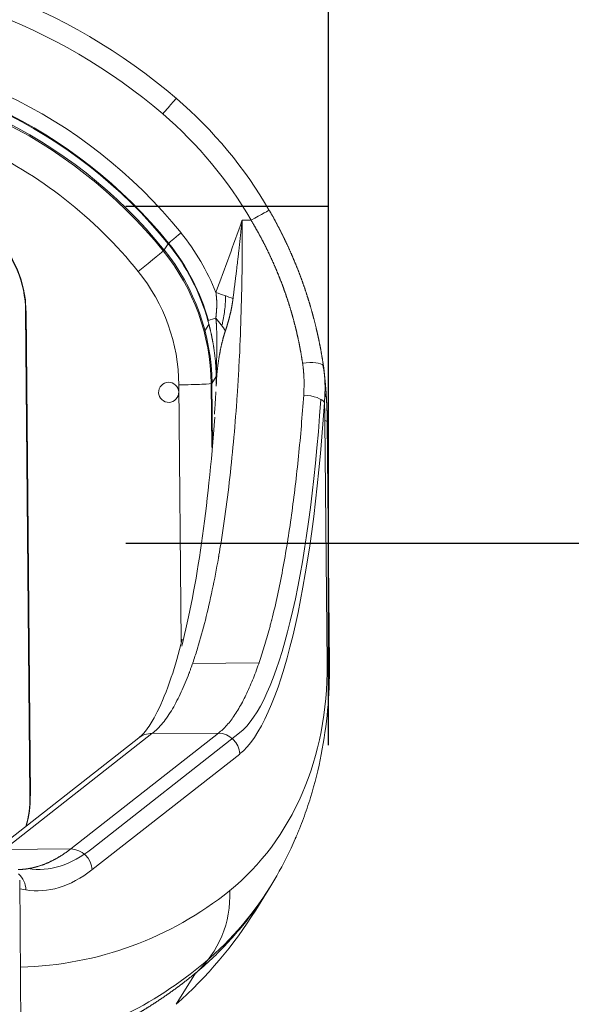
# Model space of a CAD drawing. Header units: millimetres. Extents: x -46 to 5160, y -5105 to -1541.
# Tile 85 of 104: x 4739.48 to 4747.66, y -4980.61 to -4966. Entities that reach past the tile are written whole.
import ezdxf

# ---------------------------------------------------------------- set-up
doc = ezdxf.new("R2010")
doc.units = ezdxf.units.MM
doc.header["$LTSCALE"] = 0.3175
doc.layers.add('1轮廓实线层', color=7, linetype='Continuous', lineweight=18)

# ---------------------------------------------------------------- blocks, each defined once
blk = doc.blocks.new('标尺')
for p, q in [((42316.542, -36080.682), (42316.542, -35867.682)), ((42313.542, -36072.682), (42316.542, -36072.682)), ((42313.542, -36077.682), (42581.542, -36077.682))]:
    blk.add_line(p, q)
blk = doc.blocks.new('MR10C-1488')
at = {"layer": '1轮廓实线层'}
for p, q in [((7782.304, -4868.024), (7782.438, -4868.023)), ((7781.15, -4868.464), (7781.208, -4868.371)), ((7779.102, -4869.367), (7779.096, -4869.376)), ((7779.166, -4876.562), (7779.102, -4869.367)), ((7779.096, -4869.376), (7779.16, -4876.57)), ((7781.754, -4869.662), (7781.812, -4869.568)), ((7781.921, -4870.343), (7781.858, -4870.444)), ((7781.401, -4874.283), (7781.367, -4870.465)), ((7781.847, -4870.447), (7781.855, -4871.394)), ((7781.858, -4870.444), (7781.866, -4871.363)), ((7783.549, -4870.589), (7783.528, -4870.677)), ((7783.565, -4874.609), (7783.533, -4870.996)), ((7783.599, -4874.62), (7783.566, -4871.008)), ((7782.555, -4874.59), (7781.571, -4874.598)), ((7780.969, -4875.64), (7778.78, -4877.359)), ((7779.765, -4877.351), (7781.954, -4875.632)), ((7782.267, -4875.63), (7780.077, -4877.35)), ((7780.969, -4875.64), (7781.954, -4875.632)), ((7780.773, -4875.704), (7778.583, -4877.423)), ((7782.269, -4875.943), (7780.079, -4877.662)), ((7779.16, -4876.57), (7779.166, -4876.562)), ((7778.78, -4877.359), (7779.765, -4877.351)), ((7779.092, -4887.247), (7779.008, -4877.814)), ((7779.099, -4877.958), (7779.01, -4877.943)), ((7782.506, -4878.259), (7782.707, -4877.938)), ((7781.327, -4879.657), (7781.615, -4879.193))]:
    blk.add_line(p, q, dxfattribs=at)
for centre, major_axis, ratio, start_param, end_param in [((7775.602, -4872.885), (7.468, -4.655), 0.999045, 1.418675, 2.136603), ((7775.61, -4872.873), (-7.197, 4.485), 0.999045, 4.560268, 5.278196), ((7775.61, -4872.873), (6.314, -3.935), 0.999045, 1.235381, 2.136603), ((7775.604, -4872.882), (-6.11, 3.808), 0.999045, 4.376974, 5.278196), ((7775.61, -4872.873), (-6.11, 3.808), 0.999045, 4.376613, 5.278793), ((7775.535, -4872.993), (6.11, -3.808), 0.999045, 1.236103, 2.135409), ((7775.546, -4872.975), (6.11, -3.808), 0.999045, 1.235381, 2.136603), ((7781.122, -4866.457), (-0.208, -0.243), 0.006621, 3.098387, 4.669184), ((7777.165, -4871.066), (5.431, -3.385), 0.999045, 1.079938, 1.418675), ((7777.172, -4871.054), (-5.16, 3.216), 0.999045, 4.221531, 4.560268), ((7775.535, -4872.993), (-5.703, 3.554), 0.999045, 4.376974, 4.833029), ((7777.497, -4869.388), (-1.358, 0.846), 0.999045, 3.707399, 5.278196), ((7777.502, -4869.38), (1.358, -0.846), 0.999045, 0.565807, 2.136603), ((7782.43, -4868.035), (-0.277, -0.16), 0.020597, 3.103039, 4.673835), ((7781.395, -4868.22), (0.187, 0.151), 0.014383, 1.52952, 3.100316), ((7778.723, -4870.367), (2.919, -1.819), 0.999045, 0.936956, 1.235381), ((7780.776, -4868.765), (-0.374, -0.301), 0.014383, 1.52952, 3.100316), ((7778.648, -4870.487), (2.716, -1.693), 0.999045, 0.570271, 1.237006), ((7778.659, -4870.469), (2.716, -1.693), 0.999045, 0.565807, 1.235381), ((7778.718, -4870.375), (-2.716, 1.693), 0.999045, 3.972302, 4.376974), ((7778.723, -4870.367), (-2.716, 1.693), 0.999045, 3.970583, 4.376161), ((7778.648, -4870.487), (-2.308, 1.439), 0.999045, 3.707399, 4.376974), ((7781.932, -4869.07), (-0.601, 0.219), 0.042754, 1.561765, 1.993734), ((7782.029, -4869.449), (0.231, 0.065), 0.029466, 2.073912, 3.109308), ((7781.614, -4869.542), (-0.476, 0.428), 0.409882, 4.01219, 4.428795), ((7783.194, -4870.239), (-0.317, -0.046), 0.297361, 3.303882, 4.649454), ((7783.194, -4870.239), (-0.317, -0.046), 0.297361, 3.112375, 3.303885), ((7782.161, -4870.341), (0.24, 0.004), 0.27376, 2.997079, 3.117235), ((7781.29, -4870.319), (-0.637, 0.058), 0.423878, 3.192479, 3.295123), ((7781.378, -4870.447), (-0.48, -0.004), 0.036886, 1.547353, 3.11815), ((7781.874, -4867.733), (-0.136, 7.999), 0.208179, 3.297384, 4.331498), ((7783.211, -4870.733), (-0.319, 0.02), 0.362538, 3.360969, 4.716696), ((7781.859, -4867.73), (-0.141, 8.319), 0.208179, 3.298134, 4.340221), ((7779.213, -4870.267), (-2.281, 4.477), 0.819468, 4.165947, 4.221643), ((7780.247, -4867.748), (-0.141, 8.319), 0.208179, 3.7939, 4.314335), ((7781.966, -4871.022), (1.6, 0.014), 0.036886, 6.259742, 6.487559), ((7779.245, -4873.879), (-2.281, 4.477), 0.819468, 3.313078, 4.165947), ((7781.999, -4874.634), (1.6, 0.014), 0.036886, 6.259742, 6.487559), ((7780.97, -4875.956), (-0.198, 0.252), 0.967822, 5.605888, 6.283205), ((7781.955, -4875.948), (-0.198, 0.252), 0.967822, 4.078936, 5.605888), ((7777.561, -4876.583), (-1.358, 0.846), 0.999045, 3.424533, 3.707399), ((7777.566, -4876.574), (1.358, -0.846), 0.999045, 0.279136, 0.565807), ((7778.897, -4853.658), (-0.408, 23.997), 0.208179, 3.107373, 3.297724), ((7779.766, -4877.667), (-0.198, 0.252), 0.967822, 4.078936, 5.605888), ((7778.882, -4853.655), (-0.413, 24.317), 0.208179, 3.102827, 3.298134), ((7778.785, -4877.963), (0.053, 0.316), 0.978522, 4.892291, 5.731955), ((7777.808, -4871.833), (-3.422, 6.715), 0.819468, 2.773372, 3.313078), ((7780.553, -4877.998), (1.006, -1.245), 0.967161, 0.048695, 0.923914), ((7777.842, -4873.643), (-3.042, 5.969), 0.819468, 3.314761, 3.595268), ((7777.075, -4874.874), (-5.431, 3.385), 0.999045, 2.854531, 3.141601), ((7776.405, -4871.596), (-4.183, 8.208), 0.819468, 2.923171, 3.314302)]:
    blk.add_ellipse(centre, major_axis=major_axis, ratio=ratio, start_param=start_param, end_param=end_param, dxfattribs=at)
blk.add_ellipse((7781.216, -4870.576), major_axis=(-0.127, 0.079), ratio=0.999045, dxfattribs=at)
for points, knots in [([(7782.708, -4867.876), (7782.71, -4867.88), (7782.715, -4867.889), (7782.722, -4867.901), (7782.73, -4867.914), (7782.737, -4867.927), (7782.744, -4867.94), (7782.752, -4867.953), (7782.759, -4867.966), (7782.766, -4867.979), (7782.773, -4867.992), (7782.781, -4868.005), (7782.788, -4868.018), (7782.795, -4868.031), (7782.802, -4868.045), (7782.809, -4868.058), (7782.816, -4868.071), (7782.823, -4868.084), (7782.829, -4868.097), (7782.836, -4868.11), (7782.843, -4868.123), (7782.85, -4868.136), (7782.857, -4868.149), (7782.863, -4868.162), (7782.87, -4868.175), (7782.877, -4868.188), (7782.883, -4868.201), (7782.89, -4868.215), (7782.896, -4868.228), (7782.903, -4868.241), (7782.909, -4868.254), (7782.916, -4868.267), (7782.922, -4868.28), (7782.929, -4868.293), (7782.935, -4868.306), (7782.941, -4868.32), (7782.948, -4868.333), (7782.954, -4868.346), (7782.96, -4868.359), (7782.966, -4868.372), (7782.972, -4868.385), (7782.978, -4868.398), (7782.985, -4868.412), (7782.991, -4868.425), (7782.997, -4868.438), (7783.003, -4868.451), (7783.008, -4868.464), (7783.014, -4868.478), (7783.02, -4868.491), (7783.026, -4868.504), (7783.032, -4868.517), (7783.038, -4868.53), (7783.043, -4868.544), (7783.049, -4868.557), (7783.055, -4868.57), (7783.06, -4868.583), (7783.066, -4868.596), (7783.071, -4868.61), (7783.077, -4868.623), (7783.083, -4868.636), (7783.088, -4868.649), (7783.093, -4868.662), (7783.099, -4868.676), (7783.104, -4868.689), (7783.11, -4868.702), (7783.115, -4868.715), (7783.12, -4868.728), (7783.125, -4868.742), (7783.131, -4868.755), (7783.136, -4868.768), (7783.141, -4868.781), (7783.146, -4868.795), (7783.151, -4868.808), (7783.156, -4868.821), (7783.161, -4868.834), (7783.166, -4868.848), (7783.171, -4868.861), (7783.176, -4868.874), (7783.181, -4868.887), (7783.186, -4868.9), (7783.19, -4868.914), (7783.195, -4868.927), (7783.2, -4868.94), (7783.205, -4868.953), (7783.209, -4868.967), (7783.214, -4868.98), (7783.218, -4868.993), (7783.223, -4869.006), (7783.228, -4869.019), (7783.232, -4869.033), (7783.237, -4869.046), (7783.241, -4869.059), (7783.245, -4869.072), (7783.25, -4869.086), (7783.254, -4869.099), (7783.259, -4869.112), (7783.263, -4869.125), (7783.267, -4869.138), (7783.271, -4869.152), (7783.276, -4869.165), (7783.28, -4869.178), (7783.284, -4869.191), (7783.288, -4869.205), (7783.292, -4869.218), (7783.296, -4869.231), (7783.3, -4869.244), (7783.304, -4869.257), (7783.308, -4869.271), (7783.312, -4869.284), (7783.316, -4869.297), (7783.32, -4869.31), (7783.323, -4869.323), (7783.327, -4869.336), (7783.331, -4869.35), (7783.335, -4869.363), (7783.338, -4869.376), (7783.342, -4869.389), (7783.346, -4869.402), (7783.349, -4869.415), (7783.353, -4869.429), (7783.356, -4869.442), (7783.36, -4869.455), (7783.363, -4869.468), (7783.367, -4869.481), (7783.37, -4869.494), (7783.374, -4869.507), (7783.377, -4869.521), (7783.38, -4869.534), (7783.384, -4869.547), (7783.387, -4869.56), (7783.39, -4869.573), (7783.393, -4869.586), (7783.397, -4869.599), (7783.4, -4869.612), (7783.403, -4869.626), (7783.406, -4869.639), (7783.409, -4869.652), (7783.412, -4869.665), (7783.415, -4869.678), (7783.418, -4869.691), (7783.421, -4869.704), (7783.424, -4869.717), (7783.427, -4869.73), (7783.43, -4869.743), (7783.432, -4869.756), (7783.435, -4869.769), (7783.438, -4869.782), (7783.441, -4869.795), (7783.443, -4869.808), (7783.446, -4869.821), (7783.449, -4869.834), (7783.451, -4869.847), (7783.454, -4869.86), (7783.457, -4869.873), (7783.459, -4869.886), (7783.462, -4869.899), (7783.464, -4869.912), (7783.467, -4869.925), (7783.469, -4869.938), (7783.471, -4869.951), (7783.474, -4869.964), (7783.476, -4869.977), (7783.478, -4869.99), (7783.481, -4870.003), (7783.483, -4870.016), (7783.485, -4870.029), (7783.487, -4870.042), (7783.489, -4870.055), (7783.492, -4870.068), (7783.494, -4870.081), (7783.496, -4870.093), (7783.498, -4870.106), (7783.5, -4870.119), (7783.502, -4870.132), (7783.504, -4870.145), (7783.506, -4870.158), (7783.508, -4870.171), (7783.51, -4870.183), (7783.511, -4870.192), (7783.511, -4870.196)], [0, 0, 0, 0, 0.005964, 0.011925, 0.017881, 0.023832, 0.02978, 0.035723, 0.041663, 0.047598, 0.053529, 0.059456, 0.065378, 0.071297, 0.077211, 0.083122, 0.089028, 0.09493, 0.100829, 0.106723, 0.112613, 0.118499, 0.124381, 0.130259, 0.136133, 0.142003, 0.147869, 0.153732, 0.15959, 0.165444, 0.171294, 0.177141, 0.182983, 0.188822, 0.194656, 0.200487, 0.206314, 0.212137, 0.217956, 0.223772, 0.229583, 0.235391, 0.241195, 0.246995, 0.252792, 0.258584, 0.264373, 0.270158, 0.275939, 0.281717, 0.287491, 0.293261, 0.299027, 0.30479, 0.310549, 0.316305, 0.322056, 0.327805, 0.333549, 0.33929, 0.345027, 0.350761, 0.356491, 0.362217, 0.36794, 0.37366, 0.379376, 0.385088, 0.390797, 0.396502, 0.402204, 0.407902, 0.413597, 0.419288, 0.424976, 0.430661, 0.436342, 0.44202, 0.447694, 0.453365, 0.459032, 0.464696, 0.470357, 0.476014, 0.481669, 0.487319, 0.492967, 0.498611, 0.504252, 0.509889, 0.515524, 0.521155, 0.526782, 0.532407, 0.538028, 0.543647, 0.549262, 0.554873, 0.560482, 0.566087, 0.57169, 0.577289, 0.582885, 0.588478, 0.594068, 0.599655, 0.605238, 0.610819, 0.616397, 0.621971, 0.627543, 0.633111, 0.638677, 0.644239, 0.649799, 0.655356, 0.660909, 0.66646, 0.672008, 0.677553, 0.683095, 0.688634, 0.69417, 0.699703, 0.705234, 0.710761, 0.716286, 0.721808, 0.727327, 0.732844, 0.738357, 0.743868, 0.749377, 0.754882, 0.760385, 0.765885, 0.771382, 0.776876, 0.782368, 0.787858, 0.793344, 0.798828, 0.804309, 0.809788, 0.815264, 0.820738, 0.826209, 0.831677, 0.837143, 0.842606, 0.848067, 0.853526, 0.858981, 0.864435, 0.869886, 0.875334, 0.88078, 0.886223, 0.891665, 0.897103, 0.90254, 0.907974, 0.913405, 0.918834, 0.924261, 0.929686, 0.935108, 0.940528, 0.945946, 0.951361, 0.956774, 0.962185, 0.967594, 0.973, 0.978405, 0.983807, 0.989207, 0.994604, 1, 1, 1, 1]), ([(7782.304, -4868.024), (7782.306, -4868.251), (7782.306, -4868.478), (7782.302, -4868.931), (7782.297, -4869.157), (7782.284, -4869.606), (7782.276, -4869.828), (7782.259, -4870.159), (7782.254, -4870.269), (7782.244, -4870.433), (7782.239, -4870.514), (7782.233, -4870.609), (7782.229, -4870.656), (7782.228, -4870.679), (7782.227, -4870.691), (7782.226, -4870.697), (7782.226, -4870.7), (7782.226, -4870.701), (7782.226, -4870.702), (7782.226, -4870.703), (7782.226, -4870.703), (7782.226, -4870.703), (7782.212, -4870.909), (7782.195, -4871.113), (7782.158, -4871.517), (7782.137, -4871.716), (7782.092, -4872.107), (7782.067, -4872.299), (7782.027, -4872.581), (7782.013, -4872.673), (7781.991, -4872.811), (7781.98, -4872.879), (7781.967, -4872.957), (7781.96, -4872.996), (7781.956, -4873.016), (7781.955, -4873.025), (7781.954, -4873.03), (7781.953, -4873.033), (7781.953, -4873.034), (7781.953, -4873.034), (7781.953, -4873.035), (7781.953, -4873.035), (7781.953, -4873.035), (7781.953, -4873.035), (7781.925, -4873.196), (7781.895, -4873.353), (7781.83, -4873.66), (7781.796, -4873.81), (7781.723, -4874.099), (7781.685, -4874.238), (7781.624, -4874.437), (7781.604, -4874.502), (7781.572, -4874.596), (7781.556, -4874.643), (7781.536, -4874.695), (7781.527, -4874.722), (7781.522, -4874.735), (7781.519, -4874.741), (7781.518, -4874.744), (7781.518, -4874.746), (7781.517, -4874.747), (7781.517, -4874.747), (7781.517, -4874.747), (7781.517, -4874.747), (7781.517, -4874.748), (7781.517, -4874.748), (7781.517, -4874.748), (7781.499, -4874.795), (7781.481, -4874.841), (7781.443, -4874.933), (7781.423, -4874.978), (7781.382, -4875.066), (7781.361, -4875.109), (7781.318, -4875.192), (7781.296, -4875.232), (7781.251, -4875.31), (7781.227, -4875.347), (7781.179, -4875.418), (7781.154, -4875.451), (7781.103, -4875.513), (7781.077, -4875.542), (7781.024, -4875.595), (7780.997, -4875.619), (7780.969, -4875.64)], [0, 0, 0, 0, 0.0625, 0.0625, 0.125, 0.125, 0.1875, 0.1875, 0.21875, 0.21875, 0.234375, 0.242188, 0.246094, 0.248047, 0.249023, 0.249512, 0.249756, 0.249878, 0.249939, 0.249969, 0.249969, 0.25, 0.25, 0.3125, 0.3125, 0.375, 0.375, 0.4375, 0.4375, 0.46875, 0.46875, 0.484375, 0.492187, 0.496094, 0.498047, 0.499023, 0.499512, 0.499756, 0.499878, 0.499939, 0.499969, 0.499985, 0.499985, 0.5, 0.5, 0.5625, 0.5625, 0.625, 0.625, 0.6875, 0.6875, 0.71875, 0.71875, 0.734375, 0.742187, 0.746094, 0.748047, 0.749023, 0.749512, 0.749756, 0.749878, 0.749939, 0.749969, 0.749985, 0.749992, 0.749992, 0.75, 0.75, 0.78125, 0.78125, 0.8125, 0.8125, 0.84375, 0.84375, 0.875, 0.875, 0.90625, 0.90625, 0.9375, 0.9375, 0.96875, 0.96875, 1, 1, 1, 1]), ([(7781.917, -4869.094), (7782.046, -4868.74), (7782.177, -4868.386), (7782.303, -4868.029), (7782.303, -4868.026), (7782.304, -4868.024)], [0, 0, 0, 0, 0.993973, 0.993973, 1, 1, 1, 1]), ([(7782.304, -4868.024), (7782.303, -4868.031), (7782.302, -4868.044), (7782.3, -4868.064), (7782.298, -4868.084), (7782.296, -4868.104), (7782.294, -4868.124), (7782.292, -4868.145), (7782.289, -4868.166), (7782.287, -4868.188), (7782.285, -4868.209), (7782.283, -4868.231), (7782.28, -4868.253), (7782.278, -4868.275), (7782.275, -4868.298), (7782.273, -4868.321), (7782.27, -4868.344), (7782.268, -4868.367), (7782.265, -4868.391), (7782.263, -4868.414), (7782.26, -4868.439), (7782.257, -4868.463), (7782.254, -4868.487), (7782.251, -4868.512), (7782.249, -4868.537), (7782.246, -4868.563), (7782.243, -4868.588), (7782.24, -4868.614), (7782.237, -4868.64), (7782.234, -4868.667), (7782.23, -4868.693), (7782.227, -4868.72), (7782.224, -4868.747), (7782.221, -4868.775), (7782.217, -4868.802), (7782.214, -4868.83), (7782.211, -4868.858), (7782.207, -4868.886), (7782.204, -4868.915), (7782.2, -4868.944), (7782.196, -4868.973), (7782.193, -4869.002), (7782.189, -4869.032), (7782.185, -4869.062), (7782.182, -4869.092), (7782.178, -4869.122), (7782.174, -4869.153), (7782.171, -4869.173), (7782.17, -4869.184)], [0, 0, 0, 0, 0.016736, 0.033693, 0.050872, 0.068273, 0.085895, 0.103739, 0.121805, 0.140092, 0.158602, 0.177333, 0.196285, 0.21546, 0.234857, 0.254475, 0.274316, 0.294379, 0.314664, 0.335171, 0.3559, 0.376852, 0.398026, 0.419423, 0.441042, 0.462885, 0.484949, 0.507237, 0.529748, 0.552482, 0.575439, 0.598619, 0.622023, 0.645651, 0.669502, 0.693577, 0.717876, 0.7424, 0.767147, 0.792119, 0.817316, 0.842738, 0.868384, 0.894256, 0.920354, 0.946677, 0.973225, 1, 1, 1, 1]), ([(7783.201, -4870.142), (7783.2, -4870.138), (7783.199, -4870.129), (7783.197, -4870.115), (7783.194, -4870.101), (7783.192, -4870.087), (7783.19, -4870.074), (7783.188, -4870.06), (7783.186, -4870.046), (7783.183, -4870.033), (7783.181, -4870.019), (7783.179, -4870.005), (7783.176, -4869.992), (7783.174, -4869.978), (7783.171, -4869.964), (7783.169, -4869.951), (7783.166, -4869.937), (7783.164, -4869.923), (7783.161, -4869.91), (7783.159, -4869.896), (7783.156, -4869.882), (7783.153, -4869.869), (7783.15, -4869.855), (7783.148, -4869.842), (7783.145, -4869.828), (7783.142, -4869.814), (7783.139, -4869.801), (7783.136, -4869.787), (7783.133, -4869.774), (7783.13, -4869.76), (7783.127, -4869.746), (7783.124, -4869.733), (7783.121, -4869.719), (7783.118, -4869.706), (7783.115, -4869.692), (7783.112, -4869.679), (7783.109, -4869.665), (7783.105, -4869.651), (7783.102, -4869.638), (7783.099, -4869.624), (7783.095, -4869.611), (7783.092, -4869.597), (7783.089, -4869.584), (7783.085, -4869.57), (7783.082, -4869.557), (7783.078, -4869.543), (7783.075, -4869.53), (7783.071, -4869.516), (7783.068, -4869.503), (7783.064, -4869.489), (7783.06, -4869.476), (7783.057, -4869.463), (7783.053, -4869.449), (7783.049, -4869.436), (7783.045, -4869.422), (7783.041, -4869.409), (7783.038, -4869.395), (7783.034, -4869.382), (7783.03, -4869.369), (7783.026, -4869.355), (7783.022, -4869.342), (7783.018, -4869.328), (7783.014, -4869.315), (7783.01, -4869.302), (7783.005, -4869.288), (7783.001, -4869.275), (7782.997, -4869.262), (7782.993, -4869.248), (7782.989, -4869.235), (7782.984, -4869.222), (7782.98, -4869.208), (7782.976, -4869.195), (7782.971, -4869.182), (7782.967, -4869.169), (7782.962, -4869.155), (7782.958, -4869.142), (7782.953, -4869.129), (7782.949, -4869.115), (7782.944, -4869.102), (7782.939, -4869.089), (7782.935, -4869.076), (7782.93, -4869.063), (7782.925, -4869.049), (7782.921, -4869.036), (7782.916, -4869.023), (7782.911, -4869.01), (7782.906, -4868.997), (7782.901, -4868.983), (7782.896, -4868.97), (7782.891, -4868.957), (7782.886, -4868.944), (7782.881, -4868.931), (7782.876, -4868.918), (7782.871, -4868.905), (7782.866, -4868.891), (7782.861, -4868.878), (7782.855, -4868.865), (7782.85, -4868.852), (7782.845, -4868.839), (7782.84, -4868.826), (7782.834, -4868.813), (7782.829, -4868.8), (7782.824, -4868.787), (7782.818, -4868.774), (7782.813, -4868.761), (7782.807, -4868.748), (7782.802, -4868.735), (7782.796, -4868.722), (7782.79, -4868.709), (7782.785, -4868.696), (7782.779, -4868.683), (7782.773, -4868.67), (7782.768, -4868.657), (7782.762, -4868.644), (7782.756, -4868.631), (7782.75, -4868.618), (7782.744, -4868.605), (7782.738, -4868.592), (7782.732, -4868.58), (7782.726, -4868.567), (7782.72, -4868.554), (7782.714, -4868.541), (7782.708, -4868.528), (7782.702, -4868.515), (7782.696, -4868.502), (7782.69, -4868.49), (7782.684, -4868.477), (7782.677, -4868.464), (7782.671, -4868.451), (7782.665, -4868.439), (7782.659, -4868.426), (7782.652, -4868.413), (7782.646, -4868.4), (7782.639, -4868.388), (7782.633, -4868.375), (7782.626, -4868.362), (7782.62, -4868.349), (7782.613, -4868.337), (7782.607, -4868.324), (7782.6, -4868.311), (7782.593, -4868.299), (7782.587, -4868.286), (7782.58, -4868.273), (7782.573, -4868.261), (7782.566, -4868.248), (7782.559, -4868.236), (7782.552, -4868.223), (7782.546, -4868.21), (7782.539, -4868.198), (7782.532, -4868.185), (7782.525, -4868.173), (7782.518, -4868.16), (7782.51, -4868.148), (7782.503, -4868.135), (7782.496, -4868.123), (7782.489, -4868.11), (7782.482, -4868.098), (7782.475, -4868.085), (7782.467, -4868.073), (7782.46, -4868.06), (7782.453, -4868.048), (7782.445, -4868.036), (7782.44, -4868.027), (7782.438, -4868.023)], [0, 0, 0, 0, 0.006309, 0.012615, 0.018917, 0.025216, 0.031513, 0.037806, 0.044095, 0.050382, 0.056666, 0.062947, 0.069225, 0.0755, 0.081772, 0.088041, 0.094307, 0.100571, 0.106832, 0.11309, 0.119346, 0.125599, 0.13185, 0.138098, 0.144343, 0.150586, 0.156827, 0.163065, 0.169301, 0.175534, 0.181766, 0.187995, 0.194222, 0.200447, 0.206669, 0.21289, 0.219109, 0.225325, 0.23154, 0.237753, 0.243964, 0.250173, 0.25638, 0.262586, 0.26879, 0.274992, 0.281193, 0.287392, 0.293589, 0.299785, 0.305979, 0.312172, 0.318364, 0.324554, 0.330743, 0.336931, 0.343117, 0.349303, 0.355487, 0.36167, 0.367851, 0.374032, 0.380212, 0.386391, 0.392569, 0.398746, 0.404922, 0.411098, 0.417273, 0.423447, 0.42962, 0.435793, 0.441965, 0.448136, 0.454307, 0.460478, 0.466648, 0.472817, 0.478987, 0.485156, 0.491324, 0.497493, 0.503661, 0.509829, 0.515997, 0.522165, 0.528333, 0.534501, 0.540669, 0.546837, 0.553005, 0.559173, 0.565342, 0.57151, 0.577679, 0.583849, 0.590018, 0.596188, 0.602359, 0.60853, 0.614701, 0.620873, 0.627046, 0.633219, 0.639393, 0.645568, 0.651743, 0.65792, 0.664097, 0.670275, 0.676454, 0.682634, 0.688814, 0.694996, 0.701179, 0.707363, 0.713549, 0.719735, 0.725923, 0.732112, 0.738302, 0.744493, 0.750687, 0.756881, 0.763077, 0.769274, 0.775473, 0.781674, 0.787876, 0.79408, 0.800286, 0.806493, 0.812702, 0.818913, 0.825126, 0.83134, 0.837557, 0.843776, 0.849996, 0.856219, 0.862444, 0.868671, 0.8749, 0.881131, 0.887365, 0.893601, 0.899839, 0.90608, 0.912323, 0.918568, 0.924816, 0.931067, 0.93732, 0.943576, 0.949834, 0.956095, 0.962359, 0.968625, 0.974894, 0.981166, 0.987441, 0.993719, 1, 1, 1, 1]), ([(7781.916, -4869.474), (7781.916, -4869.472), (7781.916, -4869.467), (7781.917, -4869.459), (7781.918, -4869.452), (7781.918, -4869.445), (7781.919, -4869.438), (7781.92, -4869.431), (7781.92, -4869.424), (7781.921, -4869.417), (7781.922, -4869.41), (7781.922, -4869.404), (7781.923, -4869.397), (7781.923, -4869.391), (7781.924, -4869.384), (7781.924, -4869.378), (7781.925, -4869.372), (7781.925, -4869.366), (7781.926, -4869.36), (7781.926, -4869.354), (7781.926, -4869.348), (7781.927, -4869.342), (7781.927, -4869.336), (7781.927, -4869.331), (7781.928, -4869.325), (7781.928, -4869.32), (7781.928, -4869.314), (7781.928, -4869.309), (7781.929, -4869.304), (7781.929, -4869.299), (7781.929, -4869.294), (7781.929, -4869.289), (7781.929, -4869.282), (7781.929, -4869.271), (7781.929, -4869.258), (7781.929, -4869.244), (7781.929, -4869.231), (7781.928, -4869.217), (7781.927, -4869.204), (7781.927, -4869.19), (7781.926, -4869.177), (7781.925, -4869.163), (7781.923, -4869.149), (7781.922, -4869.136), (7781.92, -4869.122), (7781.919, -4869.108), (7781.918, -4869.099), (7781.917, -4869.094)], [0, 0, 0, 0, 0.019815, 0.039388, 0.058718, 0.077806, 0.096651, 0.115252, 0.13361, 0.151723, 0.169592, 0.187216, 0.204594, 0.221727, 0.238613, 0.255253, 0.271647, 0.287793, 0.303692, 0.319343, 0.334746, 0.349901, 0.364807, 0.379463, 0.393871, 0.408029, 0.421937, 0.435596, 0.449003, 0.462161, 0.475067, 0.487723, 0.500128, 0.534999, 0.56999, 0.605105, 0.640344, 0.67571, 0.711205, 0.74683, 0.782588, 0.818479, 0.854506, 0.89067, 0.926973, 0.963416, 1, 1, 1, 1]), ([(7782.057, -4869.144), (7782.058, -4869.199), (7782.056, -4869.254), (7782.048, -4869.345), (7782.043, -4869.381), (7782.032, -4869.451), (7782.026, -4869.487), (7782.014, -4869.544), (7782.01, -4869.566), (7782.005, -4869.588)], [0, 0, 0, 0, 0.374788, 0.374788, 0.611489, 0.611489, 0.848191, 0.848191, 1, 1, 1, 1]), ([(7782.17, -4869.184), (7782.169, -4869.187), (7782.169, -4869.193), (7782.167, -4869.202), (7782.166, -4869.212), (7782.165, -4869.221), (7782.163, -4869.23), (7782.162, -4869.239), (7782.161, -4869.248), (7782.159, -4869.257), (7782.158, -4869.266), (7782.156, -4869.275), (7782.155, -4869.284), (7782.153, -4869.293), (7782.152, -4869.302), (7782.15, -4869.311), (7782.148, -4869.32), (7782.147, -4869.329), (7782.145, -4869.337), (7782.143, -4869.346), (7782.142, -4869.355), (7782.14, -4869.363), (7782.138, -4869.372), (7782.136, -4869.381), (7782.134, -4869.389), (7782.132, -4869.398), (7782.13, -4869.406), (7782.128, -4869.415), (7782.126, -4869.423), (7782.124, -4869.431), (7782.122, -4869.44), (7782.12, -4869.448), (7782.118, -4869.456), (7782.116, -4869.465), (7782.114, -4869.473), (7782.112, -4869.481), (7782.11, -4869.489), (7782.108, -4869.497), (7782.105, -4869.505), (7782.103, -4869.513), (7782.101, -4869.521), (7782.099, -4869.529), (7782.096, -4869.537), (7782.094, -4869.545), (7782.092, -4869.553), (7782.089, -4869.561), (7782.087, -4869.569), (7782.084, -4869.577), (7782.082, -4869.584), (7782.08, -4869.592), (7782.077, -4869.6), (7782.075, -4869.608), (7782.072, -4869.615), (7782.07, -4869.623), (7782.067, -4869.631), (7782.065, -4869.638), (7782.062, -4869.646), (7782.06, -4869.653), (7782.057, -4869.661), (7782.056, -4869.666), (7782.055, -4869.668)], [0, 0, 0, 0, 0.018977, 0.037885, 0.056724, 0.075495, 0.094198, 0.112833, 0.131401, 0.149903, 0.168337, 0.186706, 0.205009, 0.223246, 0.241419, 0.259527, 0.277571, 0.295551, 0.313469, 0.331323, 0.349116, 0.366846, 0.384515, 0.402124, 0.419672, 0.43716, 0.454588, 0.471958, 0.489269, 0.506523, 0.523719, 0.540859, 0.557942, 0.574969, 0.591941, 0.608859, 0.625722, 0.642532, 0.659289, 0.675994, 0.692647, 0.709249, 0.7258, 0.742301, 0.758752, 0.775155, 0.79151, 0.807816, 0.824076, 0.84029, 0.856457, 0.872579, 0.888657, 0.904691, 0.920681, 0.936628, 0.952533, 0.968396, 0.984218, 1, 1, 1, 1]), ([(7781.921, -4870.343), (7781.921, -4870.34), (7781.921, -4870.335), (7781.921, -4870.327), (7781.92, -4870.319), (7781.92, -4870.311), (7781.92, -4870.302), (7781.92, -4870.294), (7781.919, -4870.285), (7781.919, -4870.276), (7781.919, -4870.267), (7781.918, -4870.258), (7781.918, -4870.249), (7781.917, -4870.236), (7781.917, -4870.22), (7781.915, -4870.197), (7781.913, -4870.168), (7781.911, -4870.139), (7781.909, -4870.112), (7781.907, -4870.09), (7781.904, -4870.069), (7781.903, -4870.051), (7781.9, -4870.03), (7781.897, -4870.007), (7781.894, -4869.981), (7781.891, -4869.956), (7781.888, -4869.934), (7781.885, -4869.916), (7781.882, -4869.9), (7781.88, -4869.884), (7781.877, -4869.868), (7781.875, -4869.853), (7781.872, -4869.838), (7781.869, -4869.823), (7781.867, -4869.808), (7781.864, -4869.794), (7781.861, -4869.78), (7781.858, -4869.766), (7781.855, -4869.752), (7781.853, -4869.738), (7781.85, -4869.725), (7781.847, -4869.711), (7781.844, -4869.697), (7781.841, -4869.683), (7781.838, -4869.67), (7781.834, -4869.656), (7781.831, -4869.643), (7781.828, -4869.63), (7781.825, -4869.616), (7781.822, -4869.603), (7781.818, -4869.59), (7781.815, -4869.577), (7781.811, -4869.564), (7781.808, -4869.551), (7781.805, -4869.539), (7781.801, -4869.526), (7781.799, -4869.518), (7781.798, -4869.513)], [0, 0, 0, 0, 0.009315, 0.018836, 0.028565, 0.038501, 0.048644, 0.058995, 0.069553, 0.08032, 0.091293, 0.102475, 0.113865, 0.125462, 0.146792, 0.174774, 0.209407, 0.250691, 0.281165, 0.308889, 0.333864, 0.356089, 0.375566, 0.409121, 0.441042, 0.471332, 0.499994, 0.519499, 0.53873, 0.557688, 0.576375, 0.59479, 0.612935, 0.63081, 0.648416, 0.665753, 0.682824, 0.699627, 0.716165, 0.732439, 0.748449, 0.764962, 0.781364, 0.797655, 0.813837, 0.829911, 0.845879, 0.861742, 0.8775, 0.893156, 0.908711, 0.924166, 0.939523, 0.954784, 0.969949, 0.98502, 1, 1, 1, 1]), ([(7781.923, -4870.335), (7781.923, -4870.331), (7781.923, -4870.324), (7781.924, -4870.313), (7781.924, -4870.301), (7781.924, -4870.288), (7781.924, -4870.274), (7781.924, -4870.26), (7781.925, -4870.244), (7781.925, -4870.228), (7781.925, -4870.212), (7781.925, -4870.194), (7781.926, -4870.176), (7781.926, -4870.157), (7781.926, -4870.138), (7781.926, -4870.117), (7781.927, -4870.096), (7781.927, -4870.075), (7781.928, -4870.052), (7781.928, -4870.029), (7781.928, -4870.006), (7781.929, -4869.981), (7781.929, -4869.956), (7781.929, -4869.931), (7781.929, -4869.908), (7781.929, -4869.887), (7781.93, -4869.869), (7781.93, -4869.852), (7781.93, -4869.835), (7781.93, -4869.818), (7781.93, -4869.801), (7781.929, -4869.784), (7781.929, -4869.767), (7781.929, -4869.751), (7781.929, -4869.735), (7781.929, -4869.719), (7781.928, -4869.703), (7781.928, -4869.687), (7781.928, -4869.672), (7781.927, -4869.656), (7781.927, -4869.641), (7781.926, -4869.626), (7781.926, -4869.612), (7781.925, -4869.597), (7781.924, -4869.583), (7781.923, -4869.568), (7781.923, -4869.554), (7781.922, -4869.541), (7781.921, -4869.527), (7781.919, -4869.513), (7781.918, -4869.5), (7781.917, -4869.487), (7781.916, -4869.478), (7781.916, -4869.474)], [0, 0, 0, 0, 0.012353, 0.025602, 0.039744, 0.054775, 0.07069, 0.087484, 0.105153, 0.123688, 0.143083, 0.163331, 0.184424, 0.206353, 0.229109, 0.252684, 0.277067, 0.30225, 0.328222, 0.354972, 0.382491, 0.410769, 0.439793, 0.469555, 0.500043, 0.520689, 0.541135, 0.561381, 0.581427, 0.60127, 0.620908, 0.640341, 0.659567, 0.678585, 0.697395, 0.715994, 0.734384, 0.752563, 0.77053, 0.788286, 0.805831, 0.823164, 0.840285, 0.857195, 0.873895, 0.890383, 0.906662, 0.922733, 0.938595, 0.954252, 0.969703, 0.984952, 1, 1, 1, 1]), ([(7782.055, -4869.668), (7782.054, -4869.67), (7782.053, -4869.673), (7782.051, -4869.679), (7782.049, -4869.684), (7782.047, -4869.691), (7782.045, -4869.697), (7782.043, -4869.704), (7782.041, -4869.711), (7782.039, -4869.719), (7782.036, -4869.727), (7782.034, -4869.736), (7782.031, -4869.745), (7782.029, -4869.754), (7782.026, -4869.764), (7782.023, -4869.774), (7782.02, -4869.785), (7782.018, -4869.796), (7782.015, -4869.807), (7782.012, -4869.819), (7782.009, -4869.832), (7782.005, -4869.844), (7782.002, -4869.857), (7781.999, -4869.871), (7781.996, -4869.885), (7781.993, -4869.899), (7781.99, -4869.914), (7781.986, -4869.929), (7781.983, -4869.945), (7781.98, -4869.961), (7781.977, -4869.978), (7781.974, -4869.995), (7781.97, -4870.013), (7781.967, -4870.034), (7781.963, -4870.056), (7781.959, -4870.078), (7781.956, -4870.1), (7781.953, -4870.122), (7781.95, -4870.144), (7781.947, -4870.166), (7781.944, -4870.188), (7781.941, -4870.21), (7781.939, -4870.232), (7781.937, -4870.254), (7781.934, -4870.276), (7781.932, -4870.298), (7781.931, -4870.32), (7781.929, -4870.341), (7781.928, -4870.356), (7781.927, -4870.363)], [0, 0, 0, 0, 0.007371, 0.015322, 0.023853, 0.032965, 0.042658, 0.052932, 0.063789, 0.075228, 0.08725, 0.099855, 0.113044, 0.126817, 0.141175, 0.156118, 0.171647, 0.187761, 0.204461, 0.221749, 0.239623, 0.258085, 0.277135, 0.296773, 0.317, 0.337816, 0.359221, 0.381217, 0.403802, 0.426978, 0.450744, 0.475102, 0.500051, 0.531685, 0.56327, 0.594806, 0.626292, 0.657728, 0.689112, 0.720444, 0.751724, 0.782951, 0.814124, 0.845242, 0.876306, 0.907314, 0.938266, 0.969162, 1, 1, 1, 1]), ([(7783.217, -4870.617), (7783.217, -4870.614), (7783.217, -4870.606), (7783.218, -4870.596), (7783.219, -4870.585), (7783.219, -4870.575), (7783.22, -4870.564), (7783.22, -4870.554), (7783.221, -4870.543), (7783.221, -4870.533), (7783.221, -4870.522), (7783.222, -4870.512), (7783.222, -4870.502), (7783.222, -4870.491), (7783.222, -4870.481), (7783.222, -4870.471), (7783.222, -4870.461), (7783.223, -4870.451), (7783.223, -4870.441), (7783.222, -4870.43), (7783.222, -4870.42), (7783.222, -4870.41), (7783.222, -4870.401), (7783.222, -4870.391), (7783.222, -4870.378), (7783.221, -4870.363), (7783.22, -4870.346), (7783.219, -4870.328), (7783.218, -4870.311), (7783.217, -4870.294), (7783.216, -4870.277), (7783.215, -4870.26), (7783.213, -4870.243), (7783.211, -4870.226), (7783.21, -4870.209), (7783.208, -4870.192), (7783.205, -4870.175), (7783.203, -4870.159), (7783.202, -4870.148), (7783.201, -4870.142)], [0, 0, 0, 0, 0.022725, 0.045358, 0.067899, 0.090349, 0.112708, 0.134976, 0.157153, 0.17924, 0.201237, 0.223145, 0.244963, 0.266693, 0.288334, 0.309887, 0.331351, 0.352729, 0.374019, 0.395222, 0.416339, 0.43737, 0.458315, 0.479174, 0.499949, 0.536747, 0.57337, 0.60982, 0.646099, 0.682209, 0.718152, 0.753932, 0.78955, 0.825008, 0.86031, 0.895458, 0.930454, 0.9653, 1, 1, 1, 1]), ([(7783.511, -4870.196), (7783.512, -4870.199), (7783.512, -4870.205), (7783.514, -4870.213), (7783.515, -4870.222), (7783.516, -4870.23), (7783.517, -4870.239), (7783.518, -4870.247), (7783.519, -4870.256), (7783.52, -4870.264), (7783.521, -4870.273), (7783.521, -4870.281), (7783.522, -4870.29), (7783.523, -4870.298), (7783.524, -4870.307), (7783.525, -4870.315), (7783.526, -4870.324), (7783.527, -4870.332), (7783.528, -4870.341), (7783.529, -4870.349), (7783.53, -4870.358), (7783.531, -4870.366), (7783.531, -4870.375), (7783.532, -4870.383), (7783.533, -4870.392), (7783.534, -4870.4), (7783.535, -4870.408), (7783.536, -4870.417), (7783.536, -4870.425), (7783.537, -4870.434), (7783.538, -4870.442), (7783.539, -4870.451), (7783.539, -4870.459), (7783.54, -4870.468), (7783.541, -4870.476), (7783.542, -4870.485), (7783.542, -4870.493), (7783.543, -4870.502), (7783.544, -4870.51), (7783.544, -4870.519), (7783.545, -4870.527), (7783.546, -4870.536), (7783.546, -4870.544), (7783.547, -4870.553), (7783.548, -4870.561), (7783.548, -4870.57), (7783.549, -4870.578), (7783.549, -4870.587), (7783.55, -4870.595), (7783.55, -4870.604), (7783.551, -4870.612), (7783.552, -4870.62), (7783.552, -4870.629), (7783.553, -4870.637), (7783.553, -4870.646), (7783.554, -4870.654), (7783.554, -4870.663), (7783.555, -4870.671), (7783.555, -4870.68), (7783.556, -4870.688), (7783.556, -4870.697), (7783.557, -4870.705), (7783.557, -4870.714), (7783.557, -4870.722), (7783.558, -4870.73), (7783.558, -4870.739), (7783.559, -4870.747), (7783.559, -4870.756), (7783.559, -4870.764), (7783.56, -4870.773), (7783.56, -4870.781), (7783.56, -4870.79), (7783.561, -4870.798), (7783.561, -4870.807), (7783.561, -4870.815), (7783.562, -4870.823), (7783.562, -4870.832), (7783.562, -4870.84), (7783.563, -4870.849), (7783.563, -4870.857), (7783.563, -4870.866), (7783.563, -4870.874), (7783.564, -4870.883), (7783.564, -4870.891), (7783.564, -4870.899), (7783.564, -4870.908), (7783.564, -4870.916), (7783.565, -4870.925), (7783.565, -4870.933), (7783.565, -4870.942), (7783.565, -4870.95), (7783.565, -4870.958), (7783.565, -4870.967), (7783.566, -4870.975), (7783.566, -4870.984), (7783.566, -4870.992), (7783.566, -4871.001), (7783.566, -4871.006), (7783.566, -4871.009)], [0, 0, 0, 0, 0.01096, 0.021903, 0.03283, 0.043741, 0.054636, 0.065515, 0.076379, 0.087227, 0.098059, 0.108877, 0.119679, 0.130466, 0.141238, 0.151996, 0.162739, 0.173468, 0.184183, 0.194884, 0.205571, 0.216244, 0.226904, 0.23755, 0.248183, 0.258803, 0.26941, 0.280004, 0.290586, 0.301155, 0.311712, 0.322257, 0.332789, 0.343311, 0.35382, 0.364318, 0.374805, 0.38528, 0.395745, 0.406199, 0.416642, 0.427075, 0.437497, 0.44791, 0.458312, 0.468705, 0.479088, 0.489462, 0.499826, 0.510181, 0.520528, 0.530865, 0.541194, 0.551515, 0.561827, 0.572131, 0.582428, 0.592717, 0.602998, 0.613272, 0.623538, 0.633798, 0.644051, 0.654297, 0.664537, 0.67477, 0.684998, 0.695219, 0.705435, 0.715645, 0.725849, 0.736049, 0.746243, 0.756433, 0.766618, 0.776798, 0.786974, 0.797146, 0.807314, 0.817479, 0.827639, 0.837797, 0.847951, 0.858102, 0.86825, 0.878395, 0.888538, 0.898679, 0.908818, 0.918954, 0.929089, 0.939223, 0.949355, 0.959485, 0.969615, 0.979744, 0.989872, 1, 1, 1, 1]), ([(7783.511, -4870.196), (7783.512, -4870.199), (7783.513, -4870.205), (7783.514, -4870.214), (7783.515, -4870.223), (7783.516, -4870.232), (7783.518, -4870.241), (7783.519, -4870.25), (7783.52, -4870.259), (7783.521, -4870.268), (7783.522, -4870.276), (7783.522, -4870.282), (7783.523, -4870.285), (7783.523, -4870.285)], [0, 0, 0, 0, 0.102878, 0.20508, 0.306607, 0.407463, 0.507651, 0.607174, 0.706035, 0.804236, 0.901781, 0.998673, 1, 1, 1, 1]), ([(7781.923, -4870.455), (7781.922, -4870.438), (7781.922, -4870.421), (7781.922, -4870.384), (7781.921, -4870.363), (7781.921, -4870.343)], [0, 0, 0, 0, 0.453429, 0.453429, 1, 1, 1, 1]), ([(7781.927, -4870.363), (7781.927, -4870.367), (7781.927, -4870.376), (7781.926, -4870.388), (7781.925, -4870.4), (7781.924, -4870.412), (7781.924, -4870.425), (7781.923, -4870.436), (7781.923, -4870.448), (7781.922, -4870.46), (7781.922, -4870.472), (7781.921, -4870.479), (7781.921, -4870.483)], [0, 0, 0, 0, 0.104118, 0.207323, 0.309616, 0.410994, 0.511456, 0.611002, 0.70963, 0.80734, 0.90413, 1, 1, 1, 1]), ([(7781.923, -4870.455), (7781.922, -4870.437), (7781.922, -4870.42), (7781.923, -4870.38), (7781.923, -4870.357), (7781.923, -4870.335)], [0, 0, 0, 0, 0.438481, 0.438481, 1, 1, 1, 1]), ([(7783.523, -4870.285), (7783.523, -4870.288), (7783.523, -4870.293), (7783.524, -4870.302), (7783.525, -4870.31), (7783.526, -4870.319), (7783.526, -4870.327), (7783.527, -4870.335), (7783.528, -4870.343), (7783.528, -4870.351), (7783.529, -4870.359), (7783.529, -4870.367), (7783.53, -4870.375), (7783.53, -4870.383), (7783.531, -4870.391), (7783.531, -4870.399), (7783.532, -4870.407), (7783.532, -4870.414), (7783.532, -4870.422), (7783.533, -4870.429), (7783.533, -4870.437), (7783.533, -4870.444), (7783.533, -4870.452), (7783.533, -4870.459), (7783.534, -4870.466), (7783.534, -4870.474), (7783.534, -4870.481), (7783.534, -4870.488), (7783.534, -4870.495), (7783.534, -4870.502), (7783.534, -4870.509), (7783.534, -4870.516), (7783.534, -4870.523), (7783.534, -4870.53), (7783.534, -4870.536), (7783.534, -4870.543), (7783.534, -4870.55), (7783.534, -4870.556), (7783.533, -4870.563), (7783.533, -4870.569), (7783.533, -4870.576), (7783.533, -4870.582), (7783.533, -4870.589), (7783.532, -4870.595), (7783.532, -4870.601), (7783.532, -4870.607), (7783.532, -4870.613), (7783.531, -4870.62), (7783.531, -4870.626), (7783.531, -4870.632), (7783.53, -4870.638), (7783.53, -4870.644), (7783.53, -4870.65), (7783.529, -4870.655), (7783.529, -4870.661), (7783.529, -4870.667), (7783.528, -4870.673), (7783.528, -4870.678), (7783.527, -4870.684), (7783.527, -4870.69), (7783.527, -4870.695), (7783.526, -4870.701), (7783.526, -4870.706), (7783.525, -4870.712), (7783.525, -4870.717), (7783.524, -4870.722), (7783.524, -4870.726), (7783.524, -4870.728)], [0, 0, 0, 0, 0.018761, 0.037658, 0.056427, 0.075069, 0.093586, 0.111977, 0.130244, 0.148386, 0.166405, 0.184301, 0.202075, 0.219728, 0.23726, 0.254672, 0.271965, 0.289139, 0.306194, 0.323133, 0.339955, 0.356661, 0.373251, 0.389727, 0.406089, 0.422338, 0.438475, 0.4545, 0.470413, 0.486217, 0.501911, 0.517496, 0.532972, 0.548342, 0.563604, 0.578761, 0.593812, 0.608759, 0.623602, 0.638342, 0.652979, 0.667515, 0.681949, 0.696284, 0.710519, 0.724655, 0.738694, 0.752635, 0.766479, 0.780228, 0.793881, 0.80744, 0.820906, 0.834279, 0.847559, 0.860748, 0.873846, 0.886855, 0.899774, 0.912604, 0.925347, 0.938002, 0.950572, 0.963055, 0.975454, 0.987769, 1, 1, 1, 1]), ([(7781.954, -4875.632), (7781.997, -4875.599), (7782.039, -4875.56), (7782.121, -4875.468), (7782.16, -4875.416), (7782.237, -4875.301), (7782.273, -4875.239), (7782.344, -4875.105), (7782.378, -4875.034), (7782.444, -4874.885), (7782.476, -4874.807), (7782.536, -4874.645), (7782.565, -4874.562), (7782.621, -4874.392), (7782.647, -4874.305), (7782.685, -4874.173), (7782.698, -4874.128), (7782.715, -4874.061), (7782.724, -4874.028), (7782.734, -4873.988), (7782.739, -4873.969), (7782.742, -4873.959), (7782.743, -4873.954), (7782.744, -4873.952), (7782.744, -4873.95), (7782.744, -4873.95), (7782.744, -4873.949), (7782.744, -4873.949), (7782.744, -4873.949), (7782.744, -4873.949), (7782.744, -4873.949), (7782.744, -4873.949), (7782.774, -4873.833), (7782.801, -4873.713), (7782.855, -4873.466), (7782.881, -4873.339), (7782.929, -4873.078), (7782.953, -4872.945), (7782.997, -4872.672), (7783.017, -4872.533), (7783.057, -4872.251), (7783.075, -4872.108), (7783.11, -4871.817), (7783.126, -4871.67), (7783.156, -4871.373), (7783.17, -4871.223), (7783.195, -4870.921), (7783.206, -4870.77), (7783.217, -4870.617)], [0, 0, 0, 0, 0.0625, 0.0625, 0.125, 0.125, 0.1875, 0.1875, 0.25, 0.25, 0.3125, 0.3125, 0.375, 0.375, 0.4375, 0.4375, 0.46875, 0.46875, 0.484375, 0.492187, 0.496094, 0.498047, 0.499023, 0.499512, 0.499756, 0.499878, 0.499939, 0.499969, 0.499985, 0.499992, 0.499992, 0.5, 0.5, 0.5625, 0.5625, 0.625, 0.625, 0.6875, 0.6875, 0.75, 0.75, 0.8125, 0.8125, 0.875, 0.875, 0.9375, 0.9375, 1, 1, 1, 1]), ([(7781.414, -4874.239), (7781.362, -4874.45), (7781.246, -4874.868), (7781.071, -4875.287), (7780.909, -4875.566), (7780.821, -4875.668), (7780.773, -4875.704)], [0, 0, 0, 0, 0.247511, 0.550956, 0.738561, 1, 1, 1, 1]), ([(7783.598, -4874.622), (7783.6, -4874.845), (7783.591, -4875.069), (7783.551, -4875.512), (7783.52, -4875.732), (7783.436, -4876.165), (7783.383, -4876.379), (7783.286, -4876.693), (7783.251, -4876.797), (7783.194, -4876.951), (7783.165, -4877.027), (7783.129, -4877.115), (7783.11, -4877.159), (7783.101, -4877.181), (7783.096, -4877.192), (7783.094, -4877.197), (7783.093, -4877.2), (7783.092, -4877.201), (7783.092, -4877.202), (7783.092, -4877.202), (7783.092, -4877.203), (7783.092, -4877.203), (7783.092, -4877.203), (7783.011, -4877.389), (7782.92, -4877.572), (7782.781, -4877.816), (7782.742, -4877.881), (7782.702, -4877.946)], [0, 0, 0, 0, 0.186263, 0.186263, 0.372526, 0.372526, 0.558789, 0.558789, 0.651921, 0.651921, 0.698487, 0.72177, 0.733411, 0.739232, 0.742142, 0.743597, 0.744325, 0.744689, 0.74487, 0.744961, 0.745007, 0.745007, 0.745052, 0.745052, 0.931315, 0.931315, 1, 1, 1, 1]), ([(7778.984, -4877.658), (7778.986, -4877.658), (7778.99, -4877.658), (7778.996, -4877.658), (7779.001, -4877.657), (7779.007, -4877.657), (7779.013, -4877.657), (7779.018, -4877.657), (7779.024, -4877.656), (7779.029, -4877.656), (7779.034, -4877.656), (7779.04, -4877.655), (7779.045, -4877.655), (7779.05, -4877.654), (7779.056, -4877.654), (7779.061, -4877.654), (7779.066, -4877.653), (7779.071, -4877.652), (7779.077, -4877.652), (7779.082, -4877.651), (7779.087, -4877.651), (7779.092, -4877.65), (7779.097, -4877.65), (7779.102, -4877.649), (7779.107, -4877.648), (7779.111, -4877.648), (7779.116, -4877.647), (7779.121, -4877.646), (7779.126, -4877.645), (7779.131, -4877.645), (7779.135, -4877.644), (7779.14, -4877.643), (7779.145, -4877.642), (7779.149, -4877.642), (7779.154, -4877.641), (7779.158, -4877.64), (7779.163, -4877.639), (7779.167, -4877.638), (7779.172, -4877.637), (7779.176, -4877.637), (7779.18, -4877.636), (7779.185, -4877.635), (7779.189, -4877.634), (7779.193, -4877.633), (7779.197, -4877.632), (7779.201, -4877.631), (7779.206, -4877.63), (7779.21, -4877.629), (7779.214, -4877.628), (7779.218, -4877.627), (7779.222, -4877.626), (7779.226, -4877.625), (7779.229, -4877.624), (7779.233, -4877.623), (7779.237, -4877.622), (7779.241, -4877.621), (7779.245, -4877.62), (7779.248, -4877.619), (7779.252, -4877.618), (7779.256, -4877.617), (7779.259, -4877.616), (7779.263, -4877.615), (7779.267, -4877.614), (7779.27, -4877.613), (7779.273, -4877.612), (7779.281, -4877.61), (7779.292, -4877.607), (7779.308, -4877.602), (7779.323, -4877.597), (7779.339, -4877.591), (7779.354, -4877.586), (7779.369, -4877.58), (7779.384, -4877.574), (7779.399, -4877.568), (7779.413, -4877.562), (7779.428, -4877.556), (7779.443, -4877.549), (7779.457, -4877.542), (7779.472, -4877.535), (7779.486, -4877.528), (7779.5, -4877.521), (7779.514, -4877.514), (7779.528, -4877.506), (7779.542, -4877.499), (7779.556, -4877.491), (7779.57, -4877.483), (7779.584, -4877.475), (7779.597, -4877.467), (7779.611, -4877.459), (7779.624, -4877.45), (7779.637, -4877.442), (7779.65, -4877.433), (7779.663, -4877.424), (7779.676, -4877.416), (7779.689, -4877.407), (7779.702, -4877.398), (7779.715, -4877.389), (7779.727, -4877.379), (7779.74, -4877.37), (7779.752, -4877.361), (7779.761, -4877.354), (7779.765, -4877.351)], [0, 0, 0, 0, 0.007237, 0.014438, 0.021594, 0.028704, 0.035769, 0.042789, 0.049763, 0.056692, 0.063575, 0.070413, 0.077206, 0.083953, 0.090654, 0.097311, 0.103922, 0.110487, 0.117007, 0.123482, 0.129911, 0.136294, 0.142633, 0.148926, 0.155173, 0.161375, 0.167532, 0.173643, 0.179709, 0.185729, 0.191704, 0.197633, 0.203518, 0.209356, 0.21515, 0.220897, 0.2266, 0.232257, 0.237868, 0.243434, 0.248955, 0.254431, 0.25986, 0.265245, 0.270584, 0.275878, 0.281126, 0.286329, 0.291486, 0.296598, 0.301664, 0.306686, 0.311661, 0.316591, 0.321476, 0.326316, 0.33111, 0.335858, 0.340561, 0.345219, 0.349832, 0.354398, 0.35892, 0.363396, 0.367827, 0.372212, 0.392077, 0.41183, 0.431468, 0.450993, 0.470405, 0.489703, 0.508888, 0.52796, 0.546917, 0.565762, 0.584493, 0.60311, 0.621615, 0.640005, 0.658282, 0.676446, 0.694496, 0.712433, 0.730256, 0.747966, 0.765563, 0.783046, 0.800415, 0.817671, 0.834814, 0.851843, 0.868759, 0.885561, 0.90225, 0.918825, 0.935287, 0.951635, 0.96787, 0.983992, 1, 1, 1, 1]), ([(7782.702, -4877.946), (7782.633, -4878.056), (7782.559, -4878.165), (7782.359, -4878.439), (7782.225, -4878.601), (7782.008, -4878.832), (7781.858, -4878.983), (7781.698, -4879.125), (7781.615, -4879.193)], [0, 0, 0, 0, 0.239905, 0.239905, 0.619952, 0.619952, 0.809976, 1, 1, 1, 1]), ([(7781.615, -4879.193), (7781.612, -4879.196), (7781.604, -4879.202), (7781.593, -4879.212), (7781.582, -4879.221), (7781.571, -4879.23), (7781.559, -4879.239), (7781.548, -4879.248), (7781.537, -4879.257), (7781.526, -4879.266), (7781.514, -4879.275), (7781.503, -4879.284), (7781.491, -4879.293), (7781.48, -4879.302), (7781.468, -4879.311), (7781.457, -4879.32), (7781.445, -4879.329), (7781.434, -4879.338), (7781.422, -4879.347), (7781.41, -4879.356), (7781.399, -4879.364), (7781.387, -4879.373), (7781.375, -4879.382), (7781.364, -4879.391), (7781.352, -4879.4), (7781.34, -4879.408), (7781.328, -4879.417), (7781.316, -4879.426), (7781.304, -4879.435), (7781.292, -4879.443), (7781.28, -4879.452), (7781.268, -4879.461), (7781.256, -4879.469), (7781.244, -4879.478), (7781.232, -4879.486), (7781.22, -4879.495), (7781.208, -4879.504), (7781.196, -4879.512), (7781.184, -4879.521), (7781.171, -4879.529), (7781.159, -4879.538), (7781.147, -4879.546), (7781.135, -4879.555), (7781.122, -4879.563), (7781.11, -4879.571), (7781.097, -4879.58), (7781.085, -4879.588), (7781.072, -4879.596), (7781.06, -4879.605), (7781.047, -4879.613), (7781.035, -4879.621), (7781.022, -4879.63), (7781.01, -4879.638), (7780.997, -4879.646), (7780.984, -4879.654), (7780.972, -4879.662), (7780.959, -4879.671), (7780.946, -4879.679), (7780.933, -4879.687), (7780.92, -4879.695), (7780.907, -4879.703), (7780.895, -4879.711), (7780.882, -4879.719), (7780.869, -4879.727), (7780.856, -4879.735), (7780.843, -4879.743), (7780.83, -4879.751), (7780.817, -4879.759), (7780.803, -4879.767), (7780.79, -4879.774), (7780.777, -4879.782), (7780.764, -4879.79), (7780.751, -4879.798), (7780.737, -4879.806), (7780.724, -4879.813), (7780.711, -4879.821), (7780.698, -4879.829), (7780.684, -4879.836), (7780.671, -4879.844), (7780.657, -4879.852), (7780.644, -4879.859), (7780.63, -4879.867), (7780.617, -4879.874), (7780.603, -4879.882), (7780.59, -4879.889), (7780.576, -4879.897), (7780.562, -4879.904), (7780.549, -4879.912), (7780.535, -4879.919), (7780.521, -4879.926), (7780.507, -4879.934), (7780.494, -4879.941), (7780.48, -4879.948), (7780.466, -4879.956), (7780.452, -4879.963), (7780.438, -4879.97), (7780.424, -4879.977), (7780.41, -4879.984), (7780.396, -4879.991), (7780.382, -4879.999), (7780.368, -4880.006), (7780.354, -4880.013), (7780.34, -4880.02), (7780.326, -4880.027), (7780.312, -4880.034), (7780.297, -4880.041), (7780.283, -4880.048), (7780.269, -4880.054), (7780.255, -4880.061), (7780.24, -4880.068), (7780.226, -4880.075), (7780.211, -4880.082), (7780.197, -4880.088), (7780.183, -4880.095), (7780.168, -4880.102), (7780.154, -4880.108), (7780.139, -4880.115), (7780.124, -4880.122), (7780.11, -4880.128), (7780.095, -4880.135), (7780.078, -4880.142), (7780.058, -4880.151), (7780.035, -4880.161), (7780.012, -4880.171), (7779.989, -4880.181), (7779.966, -4880.191), (7779.943, -4880.2), (7779.92, -4880.21), (7779.897, -4880.219), (7779.873, -4880.229), (7779.849, -4880.238), (7779.826, -4880.248), (7779.802, -4880.257), (7779.778, -4880.266), (7779.754, -4880.276), (7779.73, -4880.285), (7779.705, -4880.294), (7779.681, -4880.303), (7779.656, -4880.312), (7779.631, -4880.321), (7779.607, -4880.33), (7779.582, -4880.338), (7779.557, -4880.347), (7779.532, -4880.356), (7779.506, -4880.364), (7779.481, -4880.373), (7779.455, -4880.381), (7779.43, -4880.389), (7779.404, -4880.398), (7779.378, -4880.406), (7779.352, -4880.414), (7779.326, -4880.422), (7779.3, -4880.43), (7779.274, -4880.438), (7779.247, -4880.445), (7779.221, -4880.453), (7779.194, -4880.461), (7779.167, -4880.468), (7779.14, -4880.476), (7779.113, -4880.483), (7779.086, -4880.49), (7779.059, -4880.497), (7779.041, -4880.502), (7779.032, -4880.504)], [0, 0, 0, 0, 0.004385, 0.008781, 0.013187, 0.017604, 0.022032, 0.026471, 0.03092, 0.03538, 0.039851, 0.044332, 0.048825, 0.053327, 0.057841, 0.062365, 0.0669, 0.071446, 0.076003, 0.08057, 0.085148, 0.089736, 0.094336, 0.098946, 0.103567, 0.108198, 0.11284, 0.117493, 0.122157, 0.126832, 0.131517, 0.136213, 0.140919, 0.145637, 0.150365, 0.155104, 0.159854, 0.164614, 0.169385, 0.174167, 0.178959, 0.183763, 0.188577, 0.193402, 0.198237, 0.203084, 0.207941, 0.212809, 0.217687, 0.222577, 0.227477, 0.232387, 0.237309, 0.242241, 0.247185, 0.252138, 0.257103, 0.262078, 0.267065, 0.272062, 0.277069, 0.282088, 0.287117, 0.292157, 0.297208, 0.302269, 0.307341, 0.312424, 0.317518, 0.322623, 0.327738, 0.332864, 0.338001, 0.343149, 0.348307, 0.353477, 0.358657, 0.363847, 0.369049, 0.374261, 0.379484, 0.384718, 0.389963, 0.395218, 0.400485, 0.405762, 0.411049, 0.416348, 0.421657, 0.426978, 0.432308, 0.43765, 0.443003, 0.448366, 0.45374, 0.459125, 0.464521, 0.469927, 0.475344, 0.480772, 0.486211, 0.491661, 0.497121, 0.502593, 0.508075, 0.513567, 0.519071, 0.524585, 0.530111, 0.535647, 0.541193, 0.546751, 0.552319, 0.557899, 0.563489, 0.56909, 0.574701, 0.580324, 0.585957, 0.591601, 0.597256, 0.605969, 0.614725, 0.623524, 0.632367, 0.641252, 0.650181, 0.659153, 0.668168, 0.677227, 0.686328, 0.695473, 0.704661, 0.713892, 0.723167, 0.732484, 0.741845, 0.751249, 0.760696, 0.770186, 0.77972, 0.789297, 0.798917, 0.80858, 0.818286, 0.828036, 0.837829, 0.847665, 0.857544, 0.867467, 0.877433, 0.887441, 0.897494, 0.907589, 0.917728, 0.92791, 0.938135, 0.948403, 0.958715, 0.969069, 0.979467, 0.989909, 1, 1, 1, 1])]:
    blk.add_open_spline(points, degree=3, knots=knots, dxfattribs=at)
for points in [[(7783.523, -4870.293), (7783.505, -4870.179)], [(7781.916, -4870.571), (7781.895, -4870.9)]]:
    blk.add_open_spline(points, degree=1, dxfattribs=at)

msp = doc.modelspace()

# ---------------------------------------------------------------- block references
for name, p in [('标尺', (-37572.48628, 31103.91836)), ('MR10C-1488', (-3039.52709, -100.95006))]:
    msp.add_blockref(name, p)

doc.saveas('drawing.dxf')
